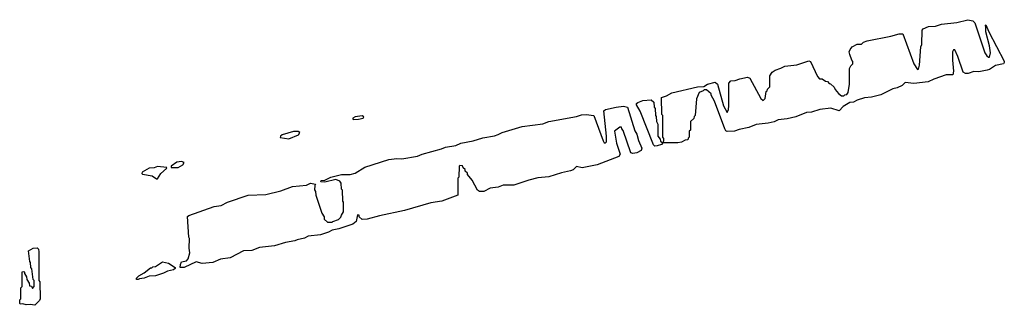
# Model space of a CAD drawing. Extents: x 2708302 to 2968450, y 494490 to 722710.
# Tile 58 of 256: x 2765210 to 2773387, y 667530 to 669901. Entities that reach past the tile are written whole.
import ezdxf

# ---------------------------------------------------------------- set-up
doc = ezdxf.new("R2010")
doc.units = 0

msp = doc.modelspace()

# ---------------------------------------------------------------- linework, layer by layer
at = {"layer": '0CON20XD'}
for points in [[(2770485, 668852.5), (2770475, 668863.3), (2770363.3, 669143.3), (2770333.3, 669195), (2770333.3, 669205), (2770343.8, 669215), (2770385, 669230.6), (2770455.5, 669235.5), (2770477, 669217), (2770480, 669175), (2770487.5, 669165), (2770490, 669105), (2770497, 669097), (2770500, 669055), (2770510, 669035), (2770510, 668935), (2770528.3, 668908.3), (2770531.7, 668891.7), (2770550, 668880), (2770560, 668895), (2770560, 668915), (2770550, 668925), (2770550, 669105), (2770542.5, 669115), (2770540, 669255), (2770581.8, 669268.2), (2770625.5, 669295.5), (2770840, 669345), (2770893, 669347), (2770922.5, 669365), (2770985, 669381.4), (2771005.6, 669365), (2771056.2, 669185), (2771085, 669130), (2771096.7, 669155), (2771098.8, 669185), (2771100, 669375), (2771115, 669392.5), (2771153.2, 669396.8), (2771190.8, 669409.2), (2771254.2, 669424.2), (2771275, 669416.2), (2771366.4, 669246.4), (2771385, 669230), (2771401.7, 669248.3), (2771410, 669305), (2771418.3, 669311.7), (2771420, 669325), (2771440, 669345), (2771440, 669435), (2771458.8, 669465), (2771485, 669482.9), (2771532.1, 669497.9), (2771565, 669516), (2771664.3, 669525.7), (2771765, 669558.8), (2771777.5, 669555), (2771835, 669430), (2771851.7, 669411.7), (2771875, 669410), (2771901.7, 669391.7), (2771918.3, 669388.3), (2771931.7, 669371.7), (2771945, 669370), (2771975, 669340), (2771981.7, 669321.7), (2772010, 669290), (2772035, 669270), (2772055, 669270), (2772061.7, 669278.3), (2772078.3, 669281.7), (2772091.7, 669298.3), (2772102.5, 669365), (2772102.5, 669495), (2772111.7, 669518.3), (2772130, 669535), (2772130, 669555), (2772120, 669565), (2772103.6, 669613.6), (2772100, 669635), (2772105.8, 669655), (2772124.5, 669675), (2772165, 669698.9), (2772201.7, 669698.3), (2772217.5, 669715), (2772247.5, 669725), (2772445, 669765.3), (2772513.3, 669785), (2772545, 669783.3), (2772636, 669535), (2772665, 669487.5), (2772675, 669490), (2772684, 669525), (2772694.3, 669675), (2772702.5, 669695), (2772704, 669815), (2772713.3, 669825), (2772757.5, 669845), (2772815, 669848.8), (2772865, 669864.5), (2772991.5, 669878.5), (2773085, 669901.4), (2773125, 669891.9), (2773142.5, 669875), (2773225, 669627.5), (2773240.7, 669600.7), (2773255, 669590), (2773265, 669590), (2773272.5, 669625), (2773263.8, 669685), (2773235, 669800), (2773233.3, 669835), (2773230, 669855), (2773235, 669860), (2773259.3, 669799.3), (2773385, 669556.2), (2773387.1, 669545), (2773380, 669535), (2773315, 669521.2), (2773265, 669487.1), (2773245, 669481.5), (2773175, 669469.4), (2773135, 669470.9), (2773087.5, 669455), (2773065, 669455.8), (2773046.2, 669465), (2773001.2, 669595), (2772975, 669650), (2772965, 669652.5), (2772956.7, 669635), (2772956.7, 669565), (2772965.8, 669475), (2772960, 669445), (2772905, 669442.5), (2772802.2, 669407.8), (2772755, 669384.4), (2772635, 669371.9), (2772565, 669380), (2772537.5, 669355), (2772496.7, 669335), (2772462.2, 669327.8), (2772362.5, 669277.5), (2772285, 669259.2), (2772226.5, 669253.5), (2772165, 669234.3), (2772135, 669218), (2772105, 669214.3), (2772048.5, 669181.5), (2772015, 669144.5), (2771947.4, 669167.4), (2771855, 669154.7), (2771784.6, 669134.6), (2771745, 669130.9), (2771656.2, 669095), (2771585, 669077.8), (2771509.1, 669070.9), (2771475, 669054.4), (2771425, 669042.1), (2771325, 669031.2), (2771265, 669005.6), (2771185, 668989.4), (2771147.5, 668975), (2771085, 668974.4), (2771075, 668977.5), (2771066.2, 668995), (2770981.2, 669225), (2770953.3, 669275), (2770952.5, 669285), (2770915, 669320), (2770895, 669320), (2770885, 669310), (2770851.7, 669298.3), (2770830, 669245), (2770820, 669105), (2770811.7, 669098.3), (2770808.3, 669081.7), (2770780, 669055), (2770780, 668985), (2770770, 668975), (2770770, 668925), (2770761.7, 668918.3), (2770760, 668905), (2770737.5, 668902.5), (2770707.5, 668885), (2770675, 668878), (2770550, 668880), (2770540, 668865), (2770505, 668854.3), (2770485, 668852.5)], [(2766575, 667844.4), (2766543.3, 667845), (2766545, 667870), (2766555, 667890), (2766595, 667900), (2766610, 667915), (2766622.5, 667965), (2766617.5, 668005), (2766620, 668085), (2766613.6, 668096.4), (2766605, 668267.5), (2766615, 668276), (2766825, 668350), (2766882.5, 668357.5), (2766936.2, 668385), (2767107.5, 668445), (2767255, 668450), (2767378.5, 668481.5), (2767475, 668515.3), (2767591.7, 668528.3), (2767625, 668544.2), (2767666.4, 668536.4), (2767660, 668525), (2767658.3, 668488.3), (2767667.5, 668475), (2767670, 668445), (2767720, 668295), (2767737.5, 668265), (2767740, 668245), (2767765, 668220), (2767805, 668220), (2767810, 668225), (2767858.3, 668241.7), (2767878.3, 668261.7), (2767881.7, 668278.3), (2767900, 668305), (2767900, 668385), (2767892.5, 668395), (2767890, 668485), (2767882.5, 668495), (2767880, 668545), (2767870, 668560), (2767835, 668573.3), (2767745, 668551.2), (2767710, 668555), (2767712.5, 668565), (2767745, 668568.8), (2767795, 668593.8), (2767882.5, 668615), (2767955, 668616.7), (2767995, 668626.8), (2768075.7, 668675.7), (2768275, 668741.1), (2768341.2, 668748.8), (2768385, 668745.8), (2768513, 668767), (2768552.5, 668785), (2768711.9, 668828.1), (2768745, 668844.4), (2768832.2, 668857.8), (2768873.8, 668875), (2768976.8, 668896.8), (2769055, 668921.4), (2769152.6, 668937.4), (2769185, 668946.9), (2769216.7, 668965), (2769384.1, 669014.1), (2769554, 669036), (2769603.3, 669055), (2769833.5, 669096.5), (2769875, 669112.5), (2769914.7, 669115.3), (2769977.5, 669105), (2770056.1, 668896.1), (2770065, 668880), (2770075, 668880), (2770082.5, 668887.5), (2770084.1, 668934.1), (2770060, 669145), (2770073.8, 669155), (2770162.5, 669175), (2770224.2, 669184.2), (2770256.7, 669175), (2770318.3, 668978.3), (2770335, 668950), (2770348.3, 668898.3), (2770376.7, 668835), (2770372.5, 668815), (2770335, 668794.7), (2770301.4, 668791.4), (2770286.2, 668796.2), (2770221.7, 668981.7), (2770210, 668995), (2770208.3, 669008.3), (2770195, 669010), (2770150, 668975), (2770166.7, 668875), (2770196, 668785), (2770185, 668764.4), (2770005, 668695.8), (2769881.5, 668671.5), (2769835, 668682.5), (2769805.8, 668655), (2769785, 668645.8), (2769709.4, 668630.6), (2769605, 668597.5), (2769512.7, 668587.3), (2769439.6, 668570.4), (2769315, 668527.5), (2769225, 668526.9), (2769185, 668510), (2769117.2, 668502.8), (2769065, 668476), (2769030, 668475), (2769012.5, 668485), (2768968.3, 668568.3), (2768930, 668615), (2768928.3, 668628.3), (2768910, 668645), (2768908.3, 668658.3), (2768891.7, 668671.7), (2768888.3, 668688.3), (2768865, 668690), (2768860, 668685), (2768857.5, 668595), (2768850, 668585), (2768850, 668445), (2768715, 668394.4), (2768625, 668382), (2768405, 668316), (2768197.3, 668272.7), (2768095, 668244.4), (2768053, 668243), (2768030, 668265), (2768028.3, 668278.3), (2768015, 668280), (2768003.3, 668225), (2767976.2, 668203.8), (2767860, 668165), (2767806, 668154), (2767775, 668136.7), (2767707.5, 668115), (2767607.1, 668102.9), (2767575, 668086.7), (2767515.5, 668074.5), (2767495, 668064.4), (2767418.6, 668051.4), (2767327.5, 668025), (2767200.9, 668009.1), (2767137.5, 667985), (2767067.5, 667982.5), (2766957.5, 667925), (2766877.7, 667912.3), (2766815, 667885.8), (2766725, 667877.5), (2766675, 667890), (2766575, 667844.4)], [(2767983, 669073), (2768025, 669074.4), (2768062, 669085), (2768067.1, 669095), (2768055, 669102.5), (2767995, 669096.1), (2767978, 669085), (2767977.5, 669075), (2767983, 669073)], [(2767445, 668913.5), (2767524.3, 668945), (2767537.8, 668965), (2767522.7, 668972.7), (2767485, 668971.8), (2767390, 668945), (2767375.8, 668935), (2767373.1, 668923.1), (2767445, 668913.5)], [(2766355, 668580), (2766382, 668625), (2766430, 668665), (2766432.5, 668675), (2766355, 668683.1), (2766327.4, 668672.6), (2766285, 668667.5), (2766226, 668635), (2766223.8, 668625), (2766230, 668620), (2766310, 668605), (2766345, 668580), (2766355, 668580)], [(2766475, 668672.9), (2766525, 668673.3), (2766564.3, 668695), (2766575.5, 668715.5), (2766555, 668724.5), (2766515, 668717.5), (2766467.5, 668685), (2766467.5, 668675), (2766475, 668672.9)], [(2765335, 667530), (2765296.7, 667536.7), (2765264.3, 667534.3), (2765235, 667542.5), (2765215, 667540), (2765210, 667545), (2765210, 667575), (2765220, 667585), (2765220, 667675), (2765230, 667685), (2765231.7, 667808.3), (2765245, 667810), (2765250, 667805), (2765250, 667795), (2765267, 667767), (2765270, 667745), (2765290, 667715), (2765291.7, 667691.7), (2765308.3, 667688.3), (2765315, 667670), (2765330, 667685), (2765330, 667735), (2765322.5, 667745), (2765311.7, 667831.7), (2765303.6, 667843.6), (2765300, 667885), (2765293.3, 667895), (2765283, 667983), (2765322.5, 668005), (2765355, 668006.7), (2765367.5, 667995), (2765370, 667975), (2765370, 667735), (2765377.5, 667725), (2765380, 667585), (2765375, 667570), (2765335, 667530)], [(2766195, 667743.3), (2766180, 667745), (2766180, 667755), (2766200, 667775), (2766245, 667800), (2766295, 667840), (2766308.3, 667841.7), (2766315, 667850), (2766338.3, 667851.7), (2766395, 667890), (2766445, 667880), (2766500, 667845), (2766500, 667835), (2766486.7, 667825), (2766437.3, 667812.7), (2766405, 667795.8), (2766337.5, 667775), (2766285, 667771.4), (2766245, 667754.3), (2766205, 667750), (2766195, 667743.3)]]:
    msp.add_lwpolyline(points, dxfattribs=at)

doc.saveas('drawing.dxf')
